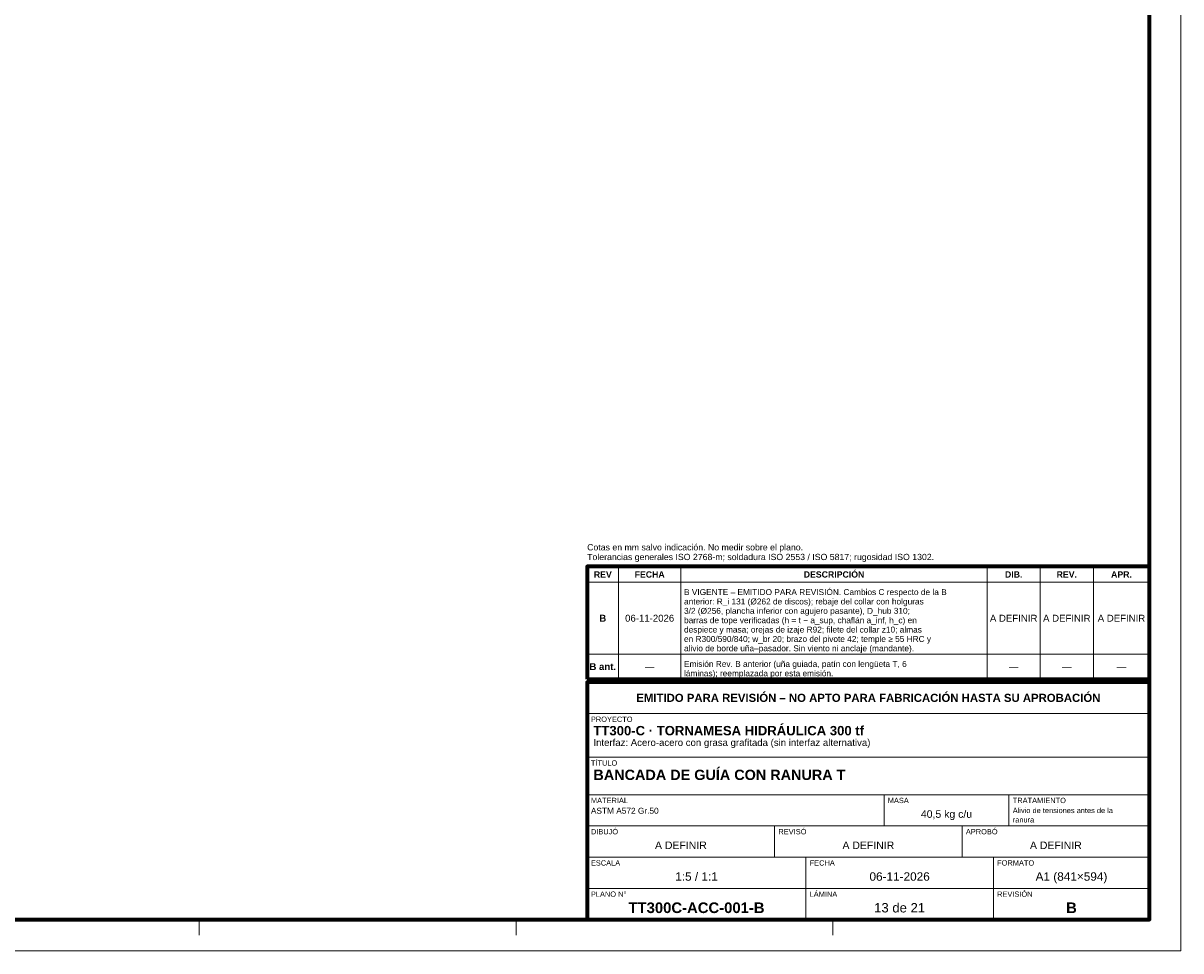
# Model space of a CAD drawing. Header units: millimetres. Extents: x 0 to 841, y 0 to 594.
# Tile 2 of 3: x 470 to 841, y 0 to 297. Entities that reach past the tile are written whole.
import ezdxf
from ezdxf.enums import TextEntityAlignment as Align

# ---------------------------------------------------------------- set-up
doc = ezdxf.new("R2010")
doc.units = ezdxf.units.MM
for name, color, linetype, lineweight in [('FINA', 7, 'CONTINUOUS', 18), ('MARCO', 7, 'CONTINUOUS', 70), ('TXT', 7, 'CONTINUOUS', 25)]:
    doc.layers.add(name, color=color, linetype=linetype, lineweight=lineweight)
doc.styles.add('STD', font='LiberationSans-Regular.ttf')
doc.styles.add('STDB', font='LiberationSans-Bold.ttf')

msp = doc.modelspace()

# ---------------------------------------------------------------- linework, layer by layer
at = {"layer": 'FINA'}
for p, q in [((661, 87), (661, 123)), ((681, 87), (681, 123)), ((779, 87), (779, 123)), ((796, 87), (796, 123)), ((813, 87), (813, 123)), ((651, 118), (831, 118)), ((651, 95), (831, 95)), ((651, 87), (831, 87)), ((651, 86), (831, 86)), ((651, 76), (831, 76)), ((651, 62), (831, 62)), ((651, 50), (831, 50)), ((746, 40), (746, 50)), ((786, 40), (786, 50)), ((651, 40), (831, 40)), ((711, 30), (711, 40)), ((771, 30), (771, 40)), ((651, 30), (831, 30)), ((721, 20), (721, 30)), ((781, 20), (781, 30)), ((651, 20), (831, 20)), ((721, 10), (721, 20)), ((781, 10), (781, 20)), ((526.88, 10), (526.88, 5)), ((628.25, 10), (628.25, 5)), ((729.62, 10), (729.62, 5))]:
    msp.add_line(p, q, dxfattribs=at)
msp.add_lwpolyline([(0, 0), (841, 0), (841, 594), (0, 594)], close=True, dxfattribs=at)
at = {"layer": 'MARCO'}
for points in [[(20, 10), (831, 10), (831, 584), (20, 584)], [(651, 87), (831, 87), (831, 123), (651, 123)], [(651, 10), (831, 10), (831, 86), (651, 86)]]:
    msp.add_lwpolyline(points, close=True, dxfattribs=at)

# ---------------------------------------------------------------- texts
at = {"layer": 'TXT', "style": 'STD'}
for s, p in [('Cotas en mm salvo indicación. No medir sobre el plano.', (651, 127.6)), ('Tolerancias generales ISO 2768-m; soldadura ISO 2553 / ISO 5817; rugosidad ISO 1302.', (651, 124.5))]:
    msp.add_text(s, height=2, dxfattribs=at).set_placement(p, align=Align.BOTTOM_LEFT)
at = {"layer": 'TXT'}
for s, height, style, p in [('REV', 2, 'STDB', (656, 120.5)), ('FECHA', 2, 'STDB', (671, 120.5)), ('DESCRIPCIÓN', 2, 'STDB', (730, 120.5)), ('DIB.', 2, 'STDB', (787.5, 120.5)), ('REV.', 2, 'STDB', (804.5, 120.5)), ('APR.', 2, 'STDB', (822, 120.5)), ('B', 2.2, 'STDB', (656, 106.5)), ('06-11-2026', 2.2, 'STD', (671, 106.5)), ('A DEFINIR', 2.2, 'STD', (787.5, 106.5)), ('A DEFINIR', 2.2, 'STD', (804.5, 106.5)), ('A DEFINIR', 2.2, 'STD', (822, 106.5)), ('B ant.', 2.2, 'STDB', (656, 91)), ('—', 2.2, 'STD', (671, 91)), ('—', 2.2, 'STD', (787.5, 91)), ('—', 2.2, 'STD', (804.5, 91)), ('—', 2.2, 'STD', (822, 91)), ('EMITIDO PARA REVISIÓN – NO APTO PARA FABRICACIÓN HASTA SU APROBACIÓN', 2.6, 'STDB', (741, 81)), ('40,5 kg c/u', 2.4, 'STD', (766, 43.8)), ('A DEFINIR', 2.4, 'STD', (681, 33.8)), ('A DEFINIR', 2.4, 'STD', (741, 33.8)), ('A DEFINIR', 2.4, 'STD', (801, 33.8)), ('1:5 / 1:1', 2.7, 'STD', (686, 23.8)), ('06-11-2026', 2.7, 'STD', (751, 23.8)), ('A1 (841×594)', 2.7, 'STD', (806, 23.8)), ('TT300C-ACC-001-B', 3.4, 'STDB', (686, 13.8)), ('13 de 21', 3, 'STD', (751, 13.8)), ('B', 3.4, 'STDB', (806, 13.8))]:
    msp.add_text(s, height=height, dxfattribs=dict(at, style=style)).set_placement(p, align=Align.MIDDLE_CENTER)
for s, height, style, p in [('B VIGENTE – EMITIDO PARA REVISIÓN. Cambios C respecto de la B', 1.9, 'STD', (682, 115.8)), ('anterior: R_i 131 (Ø262 de discos); rebaje del collar con holguras', 1.9, 'STD', (682, 112.8)), ('3/2 (Ø256, plancha inferior con agujero pasante), D_hub 310;', 1.9, 'STD', (682, 109.8)), ('despiece y masa; orejas de izaje R92; filete del collar z10; almas', 1.9, 'STD', (682, 103.8)), ('barras de tope verificadas (h = t − a_sup, chaflán a_inf, h_c) en', 1.9, 'STD', (682, 106.8)), ('en R300/590/840; w_br 20; brazo del pivote 42; temple ≥ 55 HRC y', 1.9, 'STD', (682, 100.8)), ('alivio de borde uña–pasador. Sin viento ni anclaje (mandante).', 1.9, 'STD', (682, 97.8)), ('Emisión Rev. B anterior (uña guiada, patín con lengüeta T, 6', 1.9, 'STD', (682, 92.8)), ('láminas); reemplazada por esta emisión.', 1.9, 'STD', (682, 89.8)), ('PROYECTO', 1.7, 'STD', (652.2, 75)), ('TT300-C · TORNAMESA HIDRÁULICA 300 tf', 3, 'STDB', (653, 72)), ('Interfaz: Acero-acero con grasa grafitada (sin interfaz alternativa)', 2.2, 'STD', (653, 67.8)), ('TÍTULO', 1.7, 'STD', (652.2, 61)), ('BANCADA DE GUÍA CON RANURA T', 3.3, 'STDB', (653, 58)), ('MATERIAL', 1.7, 'STD', (652.2, 49)), ('MASA', 1.7, 'STD', (747.2, 49)), ('TRATAMIENTO', 1.7, 'STD', (787.2, 49)), ('ASTM A572 Gr.50', 1.9, 'STD', (652.2, 45.8)), ('Alivio de tensiones antes de la', 1.7, 'STD', (787.2, 45.8)), ('ranura', 1.7, 'STD', (787.2, 42.8)), ('DIBUJÓ', 1.7, 'STD', (652.2, 39)), ('REVISÓ', 1.7, 'STD', (712.2, 39)), ('APROBÓ', 1.7, 'STD', (772.2, 39)), ('ESCALA', 1.7, 'STD', (652.2, 29)), ('FECHA', 1.7, 'STD', (722.2, 29)), ('FORMATO', 1.7, 'STD', (782.2, 29)), ('PLANO N°', 1.7, 'STD', (652.2, 19)), ('LÁMINA', 1.7, 'STD', (722.2, 19)), ('REVISIÓN', 1.7, 'STD', (782.2, 19))]:
    msp.add_text(s, height=height, dxfattribs=dict(at, style=style)).set_placement(p, align=Align.TOP_LEFT)

doc.saveas('drawing.dxf')
